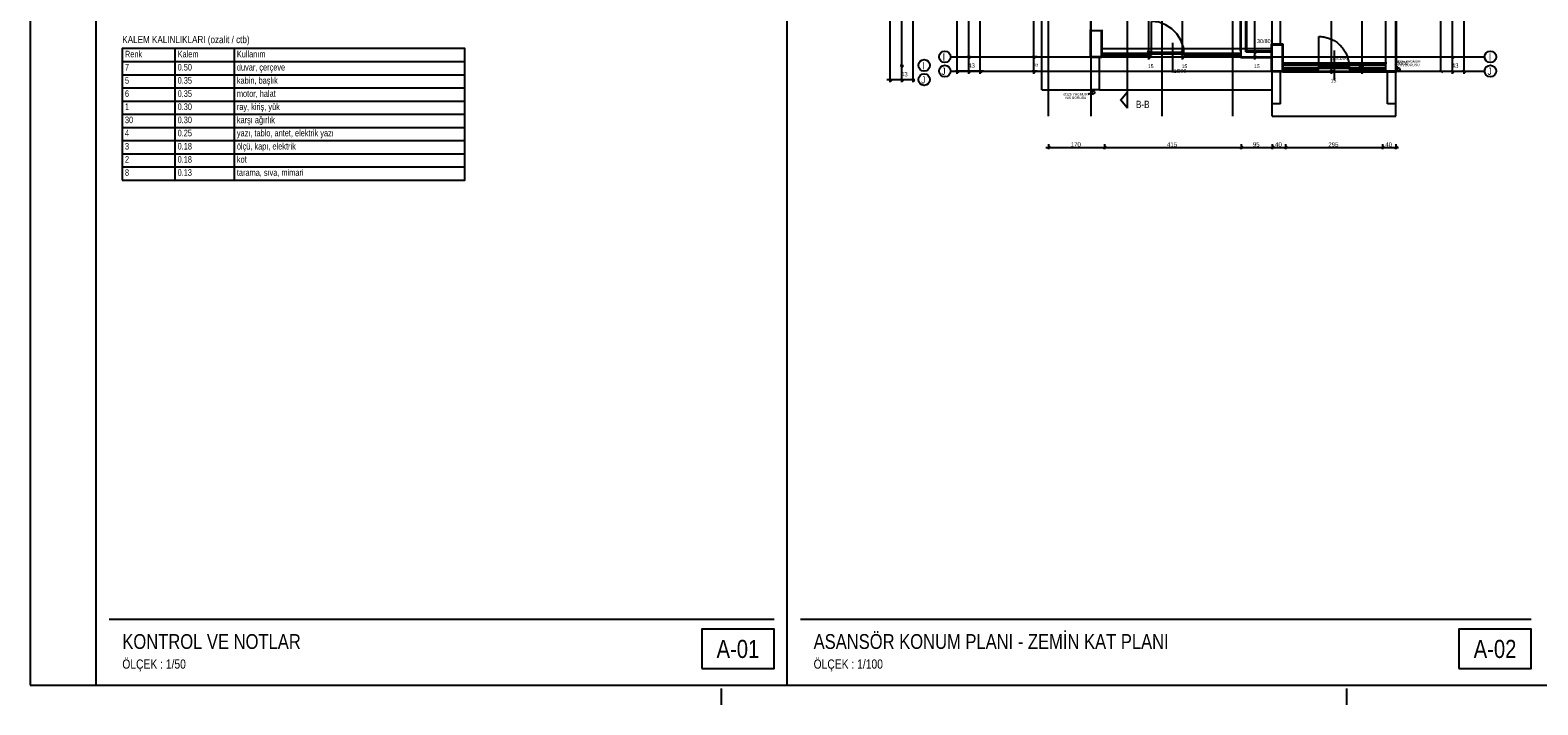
# Model space of a CAD drawing. Header units: centimetres. Extents: x 0 to 14595, y -30 to 2970.
# Tile 1 of 37: x 0 to 2290, y -30 to 995. Entities that reach past the tile are written whole.
import ezdxf
from ezdxf.enums import TextEntityAlignment as Align

# ---------------------------------------------------------------- set-up
doc = ezdxf.new("R2010")
doc.units = ezdxf.units.CM
doc.linetypes.add('CENTER', pattern=[40, 25, -5, 5, -5])
for name, color, linetype in [('ASN-ANTET', 4, 'CONTINUOUS'), ('ASN-BASLIK', 5, 'CONTINUOUS'), ('ASN-CERCEVE', 7, 'CONTINUOUS'), ('ASN-EKSEN', 8, 'CENTER'), ('ASN-MIMARI', 8, 'CONTINUOUS'), ('ASN-TABLO', 4, 'CONTINUOUS')]:
    doc.layers.add(name, color=color, linetype=linetype)
doc.styles.get("Standard").update_dxf_attribs({"font": 'arial.ttf', "width": 0.8})

msp = doc.modelspace()

# ---------------------------------------------------------------- linework, layer by layer
at = {"layer": 'ASN-ANTET'}
for p, q in [((120, 100), (1130, 100)), ((1170, 100), (2280, 100))]:
    msp.add_line(p, q, dxfattribs=at)
for points in [[(1020, 25), (1130, 25), (1130, 85), (1020, 85)], [(2170, 25), (2280, 25), (2280, 85), (2170, 85)]]:
    msp.add_lwpolyline(points, close=True, dxfattribs=at)
at = {"layer": 'ASN-CERCEVE'}
msp.add_line((1150, 0), (1150, 2970), dxfattribs=at)
for points in [[(0, 0), (14595, 0), (14595, 2970), (0, 2970)], [(100, 0), (14570, 0), (14570, 2970), (100, 2970)]]:
    msp.add_lwpolyline(points, close=True, dxfattribs=at)
at = {"layer": 'ASN-EKSEN'}
for p, q in [((1050, -30), (1050, -5)), ((2000, -30), (2000, -5))]:
    msp.add_line(p, q, dxfattribs=at)
at = {"layer": 'ASN-MIMARI'}
for p, q in [((1546.7, 864.8), (1546.7, 2016.1)), ((2074.2, 864.8), (2074.2, 2017.6)), ((2142.9, 933.1), (2142.9, 2000.1)), ((1610.4, 953.5), (1610.4, 996)), ((1627.9, 996), (1627.9, 953.5)), ((1885.4, 974.4), (1902.9, 974.4)), ((1885.4, 931.9), (1885.4, 974.4)), ((1902.9, 974.4), (1902.9, 931.9)), ((1627.9, 953.5), (1610.4, 953.5)), ((1627.9, 954.8), (1885.4, 954.8)), ((1902.9, 945.6), (2060.8, 945.6)), ((2078.1, 935.6), (2075.6, 940)), ((2075.6, 940), (2076.7, 939.3)), ((1902.9, 931.9), (1885.4, 931.9)), ((1901.7, 933.1), (2061.6, 933.1)), ((1614.2, 900.7), (1606.8, 897.3)), ((1606.8, 897.3), (1608.9, 899.1)), ((1666.6, 901.1), (1656.1, 888.5)), ((1666.6, 876.6), (1656.1, 889.3))]:
    msp.add_line(p, q, dxfattribs=at)
for points in [[(1666.6, 876.6), (1666.6, 2046.9)], [(1408.2, 929.1), (1408.2, 2018.9)], [(1425.7, 929.1), (1425.7, 2018.9)], [(1443.2, 929.1), (1443.2, 2018.9)], [(1524.6, 929.1), (1524.6, 2018.9)], [(1611.7, 864.8), (1611.7, 2016.1)], [(1698.9, 950.8), (1698.9, 2018.9)], [(1719.2, 864.8), (1719.2, 2016.1)], [(1826.7, 864.8), (1826.7, 2016.1)], [(1886.7, 864.8), (1886.7, 2016.1)], [(1306.3, 916.1), (1306.3, 2005.8)], [(1323.8, 916.1), (1323.8, 2005.8)], [(1341.3, 916.1), (1341.3, 2005.8)], [(1860.1, 950.8), (1860.1, 2008.9)], [(2160.4, 929.1), (2160.4, 2008.9)], [(2177.9, 929.1), (2177.9, 2008.9)], [(1750.2, 950.8), (1750.2, 1811.4)], [(1976.7, 929.1), (1976.7, 1403.9)], [(2023.2, 929.1), (2023.2, 1396.4)], [(1536.7, 904.8), (1536.7, 1157.4)], [(1610.4, 1148.6), (1610.4, 991)], [(1837.9, 1148.6), (1837.9, 963.5)], [(1839.2, 962.3), (1839.2, 1149.9)], [(1846.7, 962.3), (1846.7, 1157.4)], [(1847.9, 963.5), (1847.9, 1158.6)], [(1886.7, 974.4), (1886.7, 1149.9)], [(1899.2, 974.4), (1899.2, 1149.9)], [(1902.9, 931.9), (2075.4, 931.9), (2075.4, 1148.6)], [(1752.8, 958.6), (1751.6, 969.6), (1747.9, 980.2), (1741.9, 989.6), (1734.1, 997.5), (1724.6, 1003.5), (1714.1, 1007.2), (1703, 1008.4)], [(1703, 961.1), (1703, 1008.4)], [(2059.2, 933.1), (2059.2, 1023.1)], [(2074.2, 933.1), (2074.2, 1023.1)], [(1611.7, 994.8), (1626.7, 994.8)], [(1611.7, 954.8), (1611.7, 994.8)], [(1626.7, 994.8), (1626.7, 954.8)], [(1957.4, 985.5), (1959.2, 985.5)], [(1957.4, 939.4), (1957.4, 985.5)], [(1959.2, 985.5), (1961.1, 985.4)], [(1961.1, 985.4), (1962.9, 985.2)], [(1962.9, 985.2), (1964.7, 984.9)], [(1964.7, 984.9), (1966.6, 984.6)], [(1627.9, 967.3), (1885.4, 967.3)], [(1701.4, 962.3), (1696.4, 962.3)], [(1696.8, 964.4), (1701, 960.1)], [(1735.4, 931), (1735.4, 976)], [(1752.7, 962.3), (1747.7, 962.3)], [(1748.1, 964.4), (1752.3, 960.1)], [(1839.2, 954.8), (1839.2, 962.3)], [(1846.7, 962.3), (1885.4, 962.3)], [(1885.4, 963.5), (1847.9, 963.5)], [(1862.6, 962.3), (1857.6, 962.3)], [(1858, 964.4), (1862.3, 960.1)], [(1886.7, 973.1), (1901.7, 973.1)], [(1886.7, 933.1), (1886.7, 973.1)], [(1901.7, 973.1), (1901.7, 933.1)], [(1966.6, 984.6), (1968.4, 984.2)], [(1968.4, 984.2), (1970.2, 983.7)], [(1970.2, 983.7), (1972, 983.1)], [(1972, 983.1), (1973.7, 982.5)], [(1973.7, 982.5), (1975.4, 981.8)], [(1975.4, 981.8), (1977.1, 981.1)], [(1977.1, 981.1), (1978.8, 980.2)], [(1978.8, 980.2), (1980.4, 979.3)], [(1980.4, 979.3), (1982, 978.4)], [(1980.4, 964.4), (1980.4, 919.4)], [(1982, 978.4), (1983.5, 977.3)], [(1983.5, 977.3), (1985, 976.3)], [(1985, 976.3), (1986.5, 975.1)], [(1986.5, 975.1), (1987.9, 973.9)], [(1987.9, 973.9), (1989.3, 972.7)], [(1989.3, 972.7), (1990.6, 971.3)], [(1990.6, 971.3), (1991.9, 970)], [(1991.9, 970), (1993.1, 968.6)], [(1993.1, 968.6), (1994.2, 967.1)], [(1994.2, 967.1), (1995.3, 965.6)], [(1995.3, 965.6), (1996.3, 964)], [(1996.3, 964), (1997.3, 962.5)], [(1997.3, 962.5), (1998.2, 960.8)], [(1321.3, 941.7), (1326.3, 941.7)], [(1321.7, 943.8), (1325.9, 939.6)], [(1398.1, 954.8), (1471.7, 954.8)], [(1428.2, 954.8), (1423.2, 954.8)], [(1423.6, 956.9), (1427.9, 952.6)], [(1471.7, 954.8), (2084.2, 954.8)], [(1529.6, 954.8), (1522.1, 954.8)], [(1522.5, 956.9), (1526.7, 952.6)], [(1626.7, 954.8), (1611.7, 954.8)], [(1611.7, 904.8), (1611.7, 953.5)], [(1624.2, 904.8), (1624.2, 953.5)], [(1666.6, 959.8), (1627.9, 959.8)], [(1666.6, 957.3), (1627.9, 957.3)], [(1698.4, 959.8), (1630.9, 959.8)], [(1630.9, 958.6), (1630.9, 959.8)], [(1630.9, 957.3), (1630.9, 959.8)], [(1698.4, 958.6), (1630.9, 958.6)], [(1630.9, 958.6), (1630.9, 958.5)], [(1630.9, 957.3), (1630.9, 958.5)], [(1698.4, 957.3), (1630.9, 957.3)], [(1701.4, 954.8), (1696.4, 954.8)], [(1696.8, 956.9), (1701, 952.6)], [(1703, 959.8), (1698.4, 959.8)], [(1698.4, 958.5), (1698.4, 959.8)], [(1698.4, 959.8), (1698.4, 957.3)], [(1698.4, 958.5), (1698.4, 958.6)], [(1698.4, 957.3), (1698.4, 958.5)], [(1703, 957.3), (1698.4, 957.3)], [(1707.5, 961.1), (1703, 961.1)], [(1703, 959.8), (1703, 961.1)], [(1703, 961.1), (1703, 958.6)], [(1703, 958.6), (1703, 959.8)], [(1703, 957.3), (1703, 959.8)], [(1703, 957.3), (1703, 958.6)], [(1707.5, 958.6), (1703, 958.6)], [(1748.3, 961.1), (1707.5, 961.1)], [(1707.5, 959.9), (1707.5, 961.1)], [(1707.5, 958.6), (1707.5, 961.1)], [(1707.5, 959.7), (1707.5, 959.9)], [(1748.3, 959.9), (1707.5, 959.9)], [(1707.5, 958.6), (1707.5, 959.7)], [(1748.3, 958.6), (1707.5, 958.6)], [(1752.7, 954.8), (1747.7, 954.8)], [(1748.1, 956.9), (1752.3, 952.6)], [(1752.8, 961.1), (1748.3, 961.1)], [(1748.3, 959.9), (1748.3, 961.1)], [(1748.3, 961.1), (1748.3, 958.6)], [(1748.3, 959.7), (1748.3, 959.9)], [(1748.3, 958.6), (1748.3, 959.7)], [(1752.8, 958.6), (1748.3, 958.6)], [(1752.8, 959.8), (1752.8, 961.1)], [(1752.8, 958.6), (1752.8, 961.1)], [(1757.4, 959.8), (1752.8, 959.8)], [(1752.8, 958.6), (1752.8, 959.8)], [(1752.8, 959.8), (1752.8, 957.3)], [(1752.8, 957.3), (1752.8, 958.6)], [(1757.4, 957.3), (1752.8, 957.3)], [(1757.4, 958.5), (1757.4, 959.8)], [(1757.4, 957.3), (1757.4, 959.8)], [(1834.6, 959.8), (1757.4, 959.8)], [(1834.6, 958.6), (1757.4, 958.6)], [(1757.4, 958.5), (1757.4, 958.6)], [(1757.4, 957.3), (1757.4, 958.5)], [(1834.6, 957.3), (1757.4, 957.3)], [(1839.2, 959.8), (1834.6, 959.8)], [(1834.6, 958.6), (1834.6, 959.8)], [(1834.6, 959.8), (1834.6, 957.3)], [(1834.6, 958.6), (1834.6, 958.5)], [(1834.6, 957.3), (1834.6, 958.5)], [(1839.2, 957.3), (1834.6, 957.3)], [(1837.9, 961), (1837.9, 959.8)], [(1837.9, 953.5), (1837.9, 957.3)], [(1839.2, 953.5), (1837.9, 953.5)], [(1839.2, 957.3), (1839.2, 959.8)], [(1839.2, 954.8), (1885.4, 954.8)], [(1839.2, 953.5), (1885.4, 953.5)], [(1862.6, 954.8), (1857.6, 954.8)], [(1858, 956.9), (1862.3, 952.6)], [(2059.2, 941.9), (1902.9, 941.9)], [(1960.6, 939.4), (1957.4, 939.4)], [(1957.4, 938.1), (1957.4, 939.4)], [(1957.4, 939.4), (1957.4, 936.9)], [(2000.2, 939.4), (1960.6, 939.4)], [(1960.6, 938.2), (1960.6, 939.4)], [(1960.6, 936.9), (1960.6, 939.4)], [(1979.2, 940.6), (1974.2, 940.6)], [(1974.5, 942.7), (1978.8, 938.5)], [(1998.2, 960.8), (1999, 959.2)], [(1999, 959.2), (1999.8, 957.5)], [(1999.8, 957.5), (2000.5, 955.8)], [(2003.4, 939.4), (2000.2, 939.4)], [(2000.2, 938.2), (2000.2, 939.4)], [(2000.2, 939.4), (2000.2, 936.9)], [(2000.5, 955.8), (2001.1, 954)], [(2001.1, 954), (2001.6, 952.2)], [(2001.6, 952.2), (2002.1, 950.4)], [(2002.1, 950.4), (2002.5, 948.6)], [(2002.5, 948.6), (2002.9, 946.8)], [(2002.9, 946.8), (2003.1, 945)], [(2003.1, 945), (2003.3, 943.1)], [(2003.3, 943.1), (2003.4, 941.3)], [(2003.4, 941.3), (2003.4, 939.4)], [(2003.4, 938.1), (2003.4, 939.4)], [(2003.4, 936.9), (2003.4, 939.4)], [(2018.2, 940.6), (2025.7, 940.6)], [(2021.1, 942.7), (2025.3, 938.5)], [(2084.2, 954.8), (2209.2, 954.8)], [(2157.9, 954.8), (2162.9, 954.8)], [(2158.3, 956.9), (2162.5, 952.6)], [(1301.3, 920.1), (1308.8, 920.1)], [(1304.2, 922.2), (1308.4, 917.9)], [(1306.3, 920.1), (1341.3, 920.1)], [(1321.3, 920.1), (1326.3, 920.1)], [(1321.7, 922.2), (1325.9, 917.9)], [(1338.8, 920.1), (1343.8, 920.1)], [(1339.2, 922.2), (1343.4, 917.9)], [(1398.1, 933.1), (1471.7, 933.1)], [(1410.7, 933.1), (1405.7, 933.1)], [(1406.1, 935.2), (1410.4, 931)], [(1443.2, 933.1), (1408.2, 933.1)], [(1428.2, 933.1), (1423.2, 933.1)], [(1423.6, 935.2), (1427.9, 931)], [(1448.2, 933.1), (1440.7, 933.1)], [(1441.1, 935.2), (1445.4, 931)], [(1471.7, 933.1), (2084.2, 933.1)], [(1529.6, 933.1), (1522.1, 933.1)], [(1522.5, 935.2), (1526.7, 931)], [(1886.7, 904.8), (1886.7, 933.1)], [(1901.7, 933.1), (1886.7, 933.1)], [(1899.2, 883.1), (1899.2, 931.9)], [(1909.9, 938.1), (1902.9, 938.1)], [(1909.9, 935.6), (1902.9, 935.6)], [(1954.1, 938.1), (1909.9, 938.1)], [(1909.9, 937), (1909.9, 938.1)], [(1909.9, 935.6), (1909.9, 938.1)], [(1954.1, 937), (1909.9, 937)], [(1909.9, 937), (1909.9, 936.8)], [(1909.9, 935.6), (1909.9, 936.8)], [(1954.1, 935.6), (1909.9, 935.6)], [(1957.4, 938.1), (1954.1, 938.1)], [(1954.1, 936.8), (1954.1, 938.1)], [(1954.1, 938.1), (1954.1, 935.6)], [(1954.1, 936.8), (1954.1, 937)], [(1954.1, 935.6), (1954.1, 936.8)], [(1957.4, 935.6), (1954.1, 935.6)], [(1957.4, 936.9), (1957.4, 938.1)], [(1957.4, 935.6), (1957.4, 938.1)], [(1957.4, 935.6), (1957.4, 936.9)], [(1960.6, 936.9), (1957.4, 936.9)], [(1960.6, 938), (1960.6, 938.2)], [(2000.2, 938.2), (1960.6, 938.2)], [(1960.6, 936.9), (1960.6, 938)], [(2000.2, 936.9), (1960.6, 936.9)], [(1979.2, 933.1), (1974.2, 933.1)], [(1974.5, 935.2), (1978.8, 931)], [(2000.2, 938), (2000.2, 938.2)], [(2000.2, 936.9), (2000.2, 938)], [(2003.4, 936.9), (2000.2, 936.9)], [(2006.7, 938.1), (2003.4, 938.1)], [(2003.4, 936.9), (2003.4, 938.1)], [(2003.4, 938.1), (2003.4, 935.6)], [(2003.4, 935.6), (2003.4, 936.9)], [(2006.7, 935.6), (2003.4, 935.6)], [(2006.7, 936.8), (2006.7, 938.1)], [(2006.7, 935.6), (2006.7, 938.1)], [(2050.9, 938.1), (2006.7, 938.1)], [(2050.9, 937), (2006.7, 937)], [(2006.7, 936.8), (2006.7, 937)], [(2006.7, 935.6), (2006.7, 936.8)], [(2050.9, 935.6), (2006.7, 935.6)], [(2018.2, 933.1), (2025.7, 933.1)], [(2021.1, 935.2), (2025.3, 931)], [(2059.2, 938.1), (2050.9, 938.1)], [(2050.9, 937), (2050.9, 938.1)], [(2050.9, 938.1), (2050.9, 935.6)], [(2050.9, 937), (2050.9, 936.8)], [(2050.9, 935.6), (2050.9, 936.8)], [(2059.2, 935.6), (2050.9, 935.6)], [(2074.2, 933.1), (2059.2, 933.1)], [(2061.7, 883.1), (2061.7, 933.1)], [(2074.2, 883.1), (2074.2, 933.1)], [(2084.2, 933.1), (2209.2, 933.1)], [(2137.9, 933.1), (2145.4, 933.1)], [(2140.8, 935.2), (2145, 931)], [(2142.9, 933.1), (2177.9, 933.1)], [(2157.9, 933.1), (2162.9, 933.1)], [(2158.3, 935.2), (2162.5, 931)], [(2175.4, 933.1), (2180.4, 933.1)], [(2175.8, 935.2), (2180, 931)], [(1536.7, 904.8), (1611.7, 904.8)], [(1624.2, 904.8), (1611.7, 904.8)], [(1624.2, 904.8), (1886.7, 904.8)], [(1886.7, 883.1), (1886.7, 904.8)], [(1886.7, 864.8), (1886.7, 883.1)], [(1899.2, 883.1), (1886.7, 883.1)], [(2074.2, 883.1), (2061.7, 883.1)], [(2074.2, 864.8), (2074.2, 883.1)], [(1886.7, 864.8), (2074.2, 864.8)], [(1542.7, 816.9), (2078.2, 816.9)], [(1548.8, 819), (1544.5, 814.8)], [(1546.7, 821.9), (1546.7, 814.4)], [(1633.8, 819), (1629.5, 814.8)], [(1631.7, 821.9), (1631.7, 814.4)], [(1841.3, 819), (1837, 814.8)], [(1839.2, 821.9), (1839.2, 814.4)], [(1888.8, 819), (1884.5, 814.8)], [(1886.7, 821.9), (1886.7, 814.4)], [(1908.8, 819), (1904.5, 814.8)], [(1906.7, 821.9), (1906.7, 814.4)], [(2056.3, 819), (2052, 814.8)], [(2054.2, 821.9), (2054.2, 814.4)], [(2076.3, 819), (2072, 814.8)], [(2074.2, 821.9), (2074.2, 814.4)]]:
    msp.add_lwpolyline(points, dxfattribs=at)
for centre, radius in [((1389.3, 954.8), 8.75), ((2217.9, 954.8), 8.75), ((1357.8, 941.7), 8.75), ((1389.3, 933.1), 8.75), ((2217.9, 933.1), 8.75), ((1357.8, 920.1), 8.75), ((2078.1, 935.6), 2.5), ((1614.2, 900.7), 2.5)]:
    msp.add_circle(centre, radius, dxfattribs=at)
at = {"layer": 'ASN-TABLO'}
for p, q in [((220, 967.5), (220, 767.5)), ((310, 967.5), (310, 767.5)), ((140, 947.5), (660, 947.5)), ((140, 927.5), (660, 927.5)), ((140, 907.5), (660, 907.5)), ((140, 887.5), (660, 887.5)), ((140, 867.5), (660, 867.5)), ((140, 847.5), (660, 847.5)), ((140, 827.5), (660, 827.5)), ((140, 807.5), (660, 807.5)), ((140, 787.5), (660, 787.5))]:
    msp.add_line(p, q, dxfattribs=at)
msp.add_lwpolyline([(140, 767.5), (660, 767.5), (660, 967.5), (140, 967.5)], close=True, dxfattribs=at)

# ---------------------------------------------------------------- texts
at = {"layer": 'ASN-ANTET', "width": 0.8}
for s, p in [('A-01', (1075, 55)), ('A-02', (2225, 55))]:
    msp.add_text(s, height=27.5, dxfattribs=at).set_placement(p, align=Align.MIDDLE_CENTER)
for s, p in [('ÖLÇEK : 1/50', (140, 25)), ('ÖLÇEK : 1/100', (1190, 25))]:
    msp.add_text(s, height=14, dxfattribs=at).set_placement(p)
at = {"layer": 'ASN-BASLIK', "width": 0.8}
for s, height, p in [('KALEM KALINLIKLARI (ozalit / ctb)', 11, (140, 975.5)), ('Renk', 10, (144, 953.9)), ('Kalem', 10, (224, 953.9)), ('Kullanım', 10, (314, 953.9)), ('KONTROL VE NOTLAR', 22.5, (140, 55)), ('ASANSÖR KONUM PLANI - ZEMİN KAT PLANI', 22.5, (1190, 55))]:
    msp.add_text(s, height=height, dxfattribs=at).set_placement(p)
at = {"layer": 'ASN-MIMARI', "width": 0.8}
for s, height, p in [('30/80', 6, (1863.2, 975.6)), ('I', 11.1, (1355.3, 935.9)), ('I', 11.1, (1386.1, 949)), ('43', 6.67, (1424.5, 938.1)), ('43', 4.44, (1524.1, 940.1)), ('15', 5.56, (1697.7, 937.6)), ('15', 5.56, (1748.9, 937.6)), ('15', 5.56, (1858.9, 937.6)), ('295', 5.56, (1977.9, 950.4)), ('300', 5.56, (1989.2, 950.4)), ('180/30', 5, (2071.7, 943.1)), ('%%C125 YAGMUR', 3.66, (2075.4, 945.9)), ('INIS BORUSU', 3.66, (2077.1, 940.5)), ('43', 6.67, (2159.1, 938.1)), ('I', 11.1, (2215.5, 949)), ('43', 6.67, (1322.5, 925)), ('J', 11.1, (1353.4, 914.2)), ('J', 11.1, (1384.1, 927.3)), ('415', 5.56, (1732.9, 930.4)), ('300', 5.56, (1743.1, 930.5)), ('15', 5.56, (1975.4, 915.9)), ('15', 4.44, (2022, 933)), ('J', 11.1, (2213.5, 927.3)), ('%%C125 YAGMUR', 3.66, (1569.5, 895.9)), ('INIS BORUSU', 3.66, (1571.1, 890.6)), ('B-B', 11.11, (1679.6, 876.9)), ('170', 6.67, (1580.4, 818.1)), ('415', 6.67, (1726.7, 818.1)), ('95', 6.67, (1857.1, 818.1)), ('40', 6.67, (1890.8, 818.1)), ('295', 6.67, (1971.7, 818.1)), ('40', 6.67, (2058.3, 818.1))]:
    msp.add_text(s, height=height, dxfattribs=at).set_placement(p)
at = {"layer": 'ASN-TABLO', "width": 0.8}
for s, p in [('7', (144, 933.9)), ('0.50', (224, 933.9)), ('duvar, çerçeve', (314, 933.9)), ('5', (144, 913.9)), ('0.35', (224, 913.9)), ('kabin, başlık', (314, 913.9)), ('6', (144, 893.9)), ('0.35', (224, 893.9)), ('motor, halat', (314, 893.9)), ('1', (144, 873.9)), ('0.30', (224, 873.9)), ('ray, kiriş, yük', (314, 873.9)), ('30', (144, 853.9)), ('0.30', (224, 853.9)), ('karşı ağırlık', (314, 853.9)), ('4', (144, 833.9)), ('0.25', (224, 833.9)), ('yazı, tablo, antet, elektrik yazı', (314, 833.9)), ('ölçü, kapı, elektrik', (314, 813.9)), ('3', (144, 813.9)), ('2', (144, 793.9)), ('0.18', (224, 813.9)), ('0.18', (224, 793.9)), ('kot', (314, 793.9)), ('8', (144, 773.9)), ('0.13', (224, 773.9)), ('tarama, sıva, mimari', (314, 773.9))]:
    msp.add_text(s, height=10, dxfattribs=at).set_placement(p)

doc.saveas('drawing.dxf')
